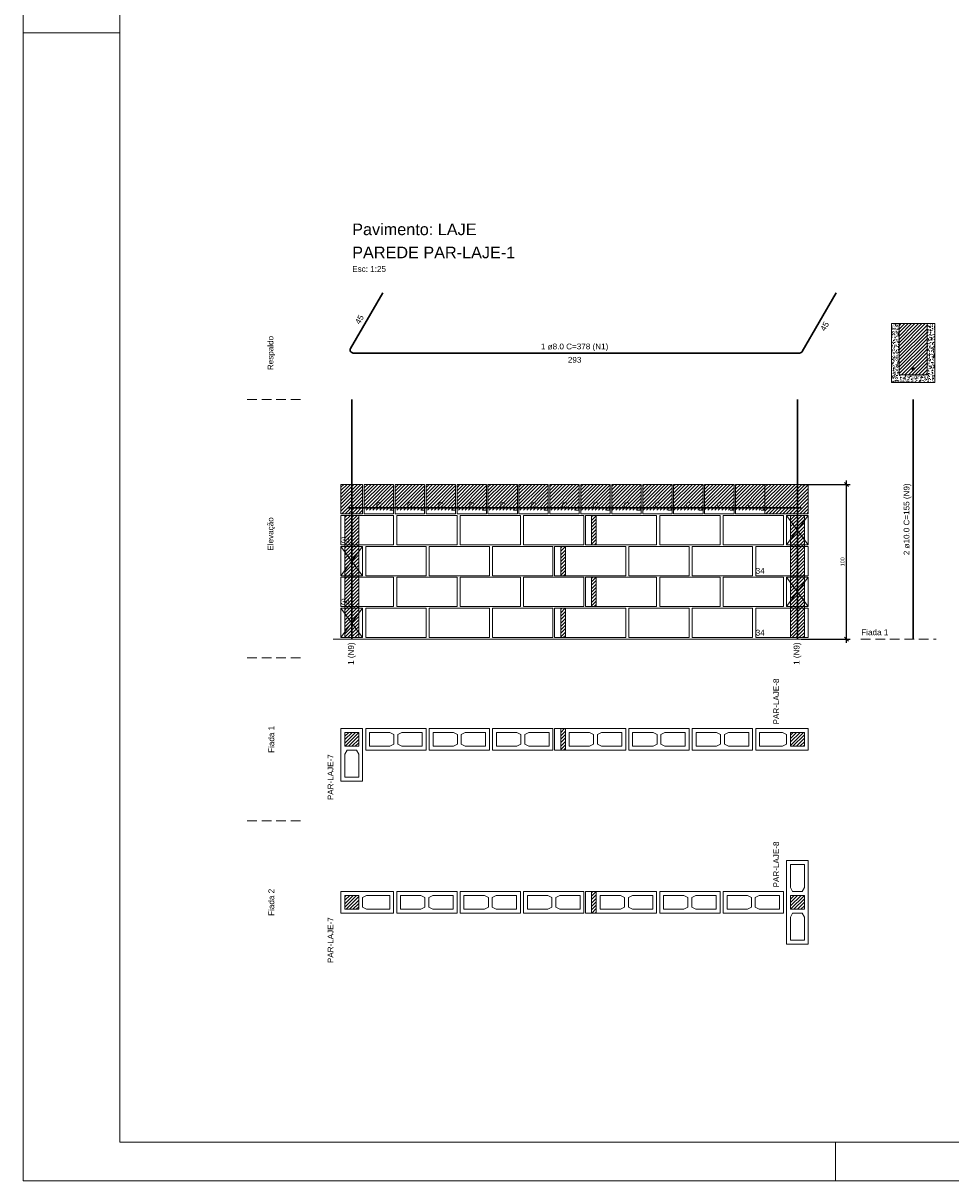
# Model space of a CAD drawing. Header units: millimetres. Extents: x 337 to 624, y -381 to -65.
# Tile 122 of 138: x 442 to 466, y -124 to -95. Entities that reach past the tile are written whole.
import ezdxf

# ---------------------------------------------------------------- set-up
doc = ezdxf.new("R2010")
doc.units = ezdxf.units.MM
doc.header["$MEASUREMENT"] = 0
doc.linetypes.add('Dashed2', pattern=[0.375, 0.25, -0.125])
doc.linetypes.add('DOT', pattern=[6.35, 0, -6.35])
doc.layers.get('0').update_dxf_attribs({"lineweight": 5})
for name, color, linetype, lineweight in [('Armadura', 7, 'Continuous', 30), ('Armaduras em corte', 14, 'Continuous', 0), ('Cotas', 7, 'Continuous', 5), ('Descrição da armadura', 7, 'Continuous', 5), ('PA-Ajustes', 8, 'Continuous', 5), ('PA-Graute', 8, 'Continuous', 0), ('PA-Piso', 7, 'Continuous', 20), ('PE-Contrafiamento L', 1, 'Continuous', 13), ('PE-Contrafiamento T', 1, 'Continuous', 5), ('PE-Inteiro', 7, 'Continuous', 5), ('PE-Meio canaleta', 5, 'Continuous', 5), ('PE-Paredes', 1, 'Continuous', 5), ('PE-Pastilha', 3, 'Continuous', 5), ('PRANCHA 01', 7, 'Continuous', 20), ('Texto da cota', 7, 'Continuous', 0), ('Textos armaduras', 7, 'Continuous', 5)]:
    doc.layers.add(name, color=color, linetype=linetype, lineweight=lineweight)
doc.styles.add('Arial', font='arial.ttf')
doc.dimstyles.new('UM_25.000000', dxfattribs={"dimtxt": 0.18, "dimasz": 0.1, "dimexe": 0.1, "dimexo": 0.2, "dimgap": 0, "dimtad": 1, "dimtih": 1, "dimtoh": 1, "dimdec": 1, "dimlfac": 25, "dimzin": 0, "dimdsep": 46, "dimtxsty": 'Standard', "dimcen": 0.09, "dimdle": 0.1, "dimadec": 1, "dimazin": 2, "dimtfac": 1, "dimtdec": 4, "dimtofl": 0, "dimtmove": 0, "dimatfit": 3, "dimfxl": 1, "dimtolj": 1, "dimarcsym": 0})
pattern_1 = [(45, (506.31863, -278.56047), (-0.044194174, 0.044194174), [])]

# ---------------------------------------------------------------- blocks, each defined once
blk = doc.blocks.new('_Oblique')
at = {"color": 0, "linetype": 'ByBlock', "lineweight": -2}
blk.add_line((-0.5, -0.5), (0.5, 0.5), dxfattribs=at)
blk = doc.blocks.new('*D443')
at = {"layer": 'Cotas', "color": 0, "lineweight": -2, "transparency": 16777216}
for p, q in [((461.769, -106.455), (463.034, -106.455)), ((462.934, -110.555), (462.934, -106.355)), ((461.769, -110.455), (463.034, -110.455))]:
    blk.add_line(p, q, dxfattribs=at)
at = {"layer": 'Defpoints', "color": 0, "transparency": 16777216}
for p in [(461.669, -106.455), (462.934, -106.455), (461.669, -110.455)]:
    blk.add_point(p, dxfattribs=at)
at = {"layer": 'Cotas', "color": 0, "lineweight": -2, "transparency": 16777216, "xscale": 0.1, "yscale": 0.1, "zscale": 0.1}
for p, rotation in [((462.934, -106.455), 90), ((462.934, -110.455), 270)]:
    blk.add_blockref('_Oblique', p, dxfattribs=dict(at, rotation=rotation))
at = {"layer": 'Cotas', "transparency": 16777216, "insert": (462.834, -108.455), "char_height": 0.1, "attachment_point": 5, "rotation": 90, "style": 'Arial'}
blk.add_mtext('\\A1;100', dxfattribs=at)

msp = doc.modelspace()

# ---------------------------------------------------------------- hatches: boundary and pattern name
at = {"layer": 'Armaduras em corte', "linetype": 'Continuous'}
msp.add_hatch(color=14, dxfattribs=at).paths.add_polyline_path([(464.6906, -103.4633), (464.6905, -103.4605), (464.6901, -103.4578), (464.6895, -103.455), (464.6887, -103.4524), (464.6876, -103.4498), (464.6863, -103.4473), (464.6848, -103.445), (464.6831, -103.4427), (464.6813, -103.4407), (464.6792, -103.4388), (464.677, -103.4371), (464.6746, -103.4356), (464.6722, -103.4343), (464.6696, -103.4332), (464.6669, -103.4324), (464.6642, -103.4318), (464.6614, -103.4314), (464.6586, -103.4313), (464.6558, -103.4314), (464.6531, -103.4318), (464.6503, -103.4324), (464.6477, -103.4332), (464.6451, -103.4343), (464.6426, -103.4356), (464.6403, -103.4371), (464.6381, -103.4388), (464.636, -103.4407), (464.6341, -103.4427), (464.6324, -103.445), (464.6309, -103.4473), (464.6296, -103.4498), (464.6286, -103.4524), (464.6277, -103.455), (464.6271, -103.4578), (464.6267, -103.4605), (464.6266, -103.4633), (464.6267, -103.4661), (464.6271, -103.4689), (464.6277, -103.4716), (464.6286, -103.4743), (464.6296, -103.4768), (464.6309, -103.4793), (464.6324, -103.4817), (464.6341, -103.4839), (464.636, -103.4859), (464.6381, -103.4878), (464.6403, -103.4895), (464.6426, -103.491), (464.6451, -103.4923), (464.6477, -103.4934), (464.6503, -103.4942), (464.6531, -103.4948), (464.6558, -103.4952), (464.6586, -103.4953), (464.6614, -103.4952), (464.6642, -103.4948), (464.6669, -103.4942), (464.6696, -103.4934), (464.6722, -103.4923), (464.6746, -103.491), (464.677, -103.4895), (464.6792, -103.4878), (464.6813, -103.4859), (464.6831, -103.4839), (464.6848, -103.4817), (464.6863, -103.4793), (464.6876, -103.4768), (464.6887, -103.4743), (464.6895, -103.4716), (464.6901, -103.4689), (464.6905, -103.4661)])
at = {"layer": 'PA-Ajustes', "linetype": 'Continuous'}
h = msp.add_hatch(dxfattribs=at)
h.set_pattern_fill('ANSI31', color=8, scale=0.5, style=0)
h.set_pattern_definition(pattern_1)
h.paths.add_polyline_path([(449.8686, -106.4553), (450.4286, -106.4553), (450.4286, -107.2153), (449.8686, -107.2153)])
h = msp.add_hatch(dxfattribs=at)
h.set_pattern_fill('ANSI31', color=8, scale=0.5, style=0)
h.set_pattern_definition(pattern_1)
h.paths.add_polyline_path([(460.8286, -106.4553), (460.8286, -107.2153), (461.9486, -107.2153), (461.9486, -106.4553)])
h = msp.add_hatch(dxfattribs=at)
h.set_pattern_fill('ANSI31', color=8, scale=0.5, style=0)
h.set_pattern_definition(pattern_1)
h.paths.add_polyline_path([(456.3486, -107.2553), (456.3486, -108.0153), (456.4686, -108.0153), (456.4686, -107.2553)])
h = msp.add_hatch(dxfattribs=at)
h.set_pattern_fill('ANSI31', color=8, scale=0.5, style=0)
h.set_pattern_definition(pattern_1)
h.paths.add_polyline_path([(455.5486, -108.0553), (455.5486, -108.8153), (455.6686, -108.8153), (455.6686, -108.0553)])
h = msp.add_hatch(dxfattribs=at)
h.set_pattern_fill('ANSI31', color=8, scale=0.5, style=0)
h.set_pattern_definition(pattern_1)
h.paths.add_polyline_path([(456.3486, -108.8553), (456.3486, -109.6153), (456.4686, -109.6153), (456.4686, -108.8553)])
h = msp.add_hatch(dxfattribs=at)
h.set_pattern_fill('ANSI31', color=8, scale=0.5, style=0)
h.set_pattern_definition(pattern_1)
h.paths.add_polyline_path([(455.5486, -109.6553), (455.5486, -110.4153), (455.6686, -110.4153), (455.6686, -109.6553)])
h = msp.add_hatch(dxfattribs=at)
h.set_pattern_fill('ANSI31', color=8, scale=0.5, style=0)
h.set_pattern_definition(pattern_1)
h.paths.add_polyline_path([(455.5486, -112.7683), (455.5486, -113.3283), (455.6686, -113.3283), (455.6686, -112.7683)])
h = msp.add_hatch(dxfattribs=at)
h.set_pattern_fill('ANSI31', color=8, scale=0.5, style=0)
h.set_pattern_definition(pattern_1)
h.paths.add_polyline_path([(456.3486, -116.9843), (456.3486, -117.5443), (456.4686, -117.5443), (456.4686, -116.9843)])
at = {"layer": 'PA-Graute', "linetype": 'Continuous'}
h = msp.add_hatch(dxfattribs=at)
h.set_pattern_fill('ANSI31', color=8, scale=0.5, style=0)
h.set_pattern_definition(pattern_1)
h.paths.add_polyline_path([(464.2986, -103.6153), (465.0186, -103.6153), (465.0186, -102.2953), (464.2986, -102.2953)])
h = msp.add_hatch(dxfattribs=at)
h.set_pattern_fill('ANSI31', color=8, scale=0.5, style=0)
h.set_pattern_definition(pattern_1)
h.paths.add_polyline_path([(450.4686, -106.4553), (451.2286, -106.4553), (451.2286, -107.1153), (450.4686, -107.1153)])
h = msp.add_hatch(dxfattribs=at)
h.set_pattern_fill('ANSI31', color=8, scale=0.5, style=0)
h.set_pattern_definition(pattern_1)
h.paths.add_polyline_path([(451.2686, -106.4553), (452.0286, -106.4553), (452.0286, -107.1153), (451.2686, -107.1153)])
h = msp.add_hatch(dxfattribs=at)
h.set_pattern_fill('ANSI31', color=8, scale=0.5, style=0)
h.set_pattern_definition(pattern_1)
h.paths.add_polyline_path([(452.0686, -106.4553), (452.8286, -106.4553), (452.8286, -107.1153), (452.0686, -107.1153)])
h = msp.add_hatch(dxfattribs=at)
h.set_pattern_fill('ANSI31', color=8, scale=0.5, style=0)
h.set_pattern_definition(pattern_1)
h.paths.add_polyline_path([(452.8686, -106.4553), (453.6286, -106.4553), (453.6286, -107.1153), (452.8686, -107.1153)])
h = msp.add_hatch(dxfattribs=at)
h.set_pattern_fill('ANSI31', color=8, scale=0.5, style=0)
h.set_pattern_definition(pattern_1)
h.paths.add_polyline_path([(453.6686, -106.4553), (454.4286, -106.4553), (454.4286, -107.1153), (453.6686, -107.1153)])
h = msp.add_hatch(dxfattribs=at)
h.set_pattern_fill('ANSI31', color=8, scale=0.5, style=0)
h.set_pattern_definition(pattern_1)
h.paths.add_polyline_path([(454.4686, -106.4553), (455.2286, -106.4553), (455.2286, -107.1153), (454.4686, -107.1153)])
h = msp.add_hatch(dxfattribs=at)
h.set_pattern_fill('ANSI31', color=8, scale=0.5, style=0)
h.set_pattern_definition(pattern_1)
h.paths.add_polyline_path([(455.2686, -106.4553), (456.0286, -106.4553), (456.0286, -107.1153), (455.2686, -107.1153)])
h = msp.add_hatch(dxfattribs=at)
h.set_pattern_fill('ANSI31', color=8, scale=0.5, style=0)
h.set_pattern_definition(pattern_1)
h.paths.add_polyline_path([(456.0686, -106.4553), (456.8286, -106.4553), (456.8286, -107.1153), (456.0686, -107.1153)])
h = msp.add_hatch(dxfattribs=at)
h.set_pattern_fill('ANSI31', color=8, scale=0.5, style=0)
h.set_pattern_definition(pattern_1)
h.paths.add_polyline_path([(456.8686, -106.4553), (457.6286, -106.4553), (457.6286, -107.1153), (456.8686, -107.1153)])
h = msp.add_hatch(dxfattribs=at)
h.set_pattern_fill('ANSI31', color=8, scale=0.5, style=0)
h.set_pattern_definition(pattern_1)
h.paths.add_polyline_path([(457.6686, -106.4553), (458.4286, -106.4553), (458.4286, -107.1153), (457.6686, -107.1153)])
h = msp.add_hatch(dxfattribs=at)
h.set_pattern_fill('ANSI31', color=8, scale=0.5, style=0)
h.set_pattern_definition(pattern_1)
h.paths.add_polyline_path([(458.4686, -106.4553), (459.2286, -106.4553), (459.2286, -107.1153), (458.4686, -107.1153)])
h = msp.add_hatch(dxfattribs=at)
h.set_pattern_fill('ANSI31', color=8, scale=0.5, style=0)
h.set_pattern_definition(pattern_1)
h.paths.add_polyline_path([(459.2686, -106.4553), (460.0286, -106.4553), (460.0286, -107.1153), (459.2686, -107.1153)])
h = msp.add_hatch(dxfattribs=at)
h.set_pattern_fill('ANSI31', color=8, scale=0.5, style=0)
h.set_pattern_definition(pattern_1)
h.paths.add_polyline_path([(460.0686, -106.4553), (460.8286, -106.4553), (460.8286, -107.1153), (460.0686, -107.1153)])
h = msp.add_hatch(dxfattribs=at)
h.set_pattern_fill('ANSI31', color=8, scale=0.5, style=0)
h.set_pattern_definition(pattern_1)
h.paths.add_polyline_path([(449.9686, -107.2553), (450.3286, -107.2553), (450.3286, -110.4153), (449.9686, -110.4153)])
h = msp.add_hatch(dxfattribs=at)
h.set_pattern_fill('ANSI31', color=8, scale=0.5, style=0)
h.set_pattern_definition(pattern_1)
h.paths.add_polyline_path([(461.4886, -107.2553), (461.8486, -107.2553), (461.8486, -110.4153), (461.4886, -110.4153)])
h = msp.add_hatch(dxfattribs=at)
h.set_pattern_fill('ANSI31', color=8, scale=0.5, style=0)
h.set_pattern_definition(pattern_1)
h.paths.add_polyline_path([(450.3286, -112.8683), (450.3286, -113.2283), (449.9686, -113.2283), (449.9686, -112.8683)])
h = msp.add_hatch(dxfattribs=at)
h.set_pattern_fill('ANSI31', color=8, scale=0.5, style=0)
h.set_pattern_definition(pattern_1)
h.paths.add_polyline_path([(461.8486, -113.2283), (461.4886, -113.2283), (461.4886, -112.8683), (461.8486, -112.8683)])
h = msp.add_hatch(dxfattribs=at)
h.set_pattern_fill('ANSI31', color=8, scale=0.5, style=0)
h.set_pattern_definition(pattern_1)
h.paths.add_polyline_path([(449.9686, -117.0843), (450.3286, -117.0843), (450.3286, -117.4443), (449.9686, -117.4443)])
h = msp.add_hatch(dxfattribs=at)
h.set_pattern_fill('ANSI31', color=8, scale=0.5, style=0)
h.set_pattern_definition(pattern_1)
h.paths.add_polyline_path([(461.4886, -117.4443), (461.4886, -117.0843), (461.8486, -117.0843), (461.8486, -117.4443)])
at = {"layer": 'PE-Meio canaleta', "linetype": 'Continuous'}
h = msp.add_hatch(dxfattribs=at)
h.set_pattern_fill('AR-CONC', color=5, scale=0.02, style=0)
h.set_pattern_definition([(50, (506.31863, -278.56047), (0.14345204, -0.01255043), [0.015, -0.165]), (355, (506.31863, -278.56047), (-0.02775027, 0.15043843), [0.012, -0.132]), (100.4514, (506.33058, -278.56151), (0.11570188, 0.13788791), [0.01274804, -0.14022842]), (46.1842, (506.31863, -278.52047), (0.21344821, -0.0331038), [0.0225, -0.2475]), (96.6356, (506.33642, -278.52323), (0.18693254, 0.19482357), [0.01912206, -0.2103426]), (351.1842, (506.31863, -278.52047), (0.1869324, 0.19482372), [0.018, -0.198]), (21, (506.33863, -278.53047), (0.11938141, -0.08052378), [0.015, -0.165]), (326, (506.33863, -278.53047), (0.04866307, 0.14503001), [0.012, -0.132]), (71.4514, (506.34858, -278.53718), (0.16804453, 0.0645061), [0.01274804, -0.14022842]), (37.5, (506.31863, -278.56047), (0.002431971, 0.066578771), [0, -0.1304, 0, -0.134, 0, -0.1325]), (7.5, (506.31863, -278.56047), (0.052613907, 0.078882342), [0, -0.0764, 0, -0.1274, 0, -0.0505]), (327.5, (506.27403, -278.56047), (0.106764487, -0.004510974), [0, -0.05, 0, -0.156, 0, -0.207]), (317.5, (506.25403, -278.56047), (0.116637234, 0.020020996), [0, -0.065, 0, -0.1036, 0, -0.147])])
h.paths.add_polyline_path([(464.0986, -103.8153), (465.2186, -103.8153), (465.2186, -102.2953), (465.0186, -102.2953), (465.0186, -103.6153), (464.2986, -103.6153), (464.2986, -102.2953), (464.0986, -102.2953)])

# ---------------------------------------------------------------- linework, layer by layer
at = {"layer": 'Armadura'}
for p, q in [((450.9486, -101.4965), (450.1179, -102.9353)), ((461.7917, -103.0153), (462.6686, -101.4965)), ((450.1872, -103.0553), (461.7224, -103.0553)), ((464.6586, -110.4553), (464.6586, -104.2553)), ((450.0486, -107.0553), (461.7686, -107.0553))]:
    msp.add_line(p, q, dxfattribs=at)
for points in [[(450.1486, -110.4553), (450.1486, -104.2553)], [(461.6686, -110.4553), (461.6686, -104.2553)]]:
    msp.add_lwpolyline(points, dxfattribs=at)
for centre, start, end in [((450.1872, -102.9753), 150, 270), ((461.7224, -102.9753), 270, 330)]:
    msp.add_arc(centre, 0.08, start, end, dxfattribs=at)
at = {"layer": 'Armaduras em corte'}
msp.add_circle((464.6586, -103.4633), 0.032, dxfattribs=at)
at = {"layer": 'PA-Ajustes', "linetype": 'Continuous'}
for points in [[(449.8686, -106.4553), (450.4286, -106.4553), (450.4286, -107.2153), (449.8686, -107.2153)], [(460.8286, -106.4553), (460.8286, -107.2153), (461.9486, -107.2153), (461.9486, -106.4553)], [(456.3486, -107.2553), (456.3486, -108.0153), (456.4686, -108.0153), (456.4686, -107.2553)], [(455.5486, -108.0553), (455.5486, -108.8153), (455.6686, -108.8153), (455.6686, -108.0553)], [(456.3486, -108.8553), (456.3486, -109.6153), (456.4686, -109.6153), (456.4686, -108.8553)], [(455.5486, -109.6553), (455.5486, -110.4153), (455.6686, -110.4153), (455.6686, -109.6553)], [(455.5486, -112.7683), (455.5486, -113.3283), (455.6686, -113.3283), (455.6686, -112.7683)], [(456.3486, -116.9843), (456.3486, -117.5443), (456.4686, -117.5443), (456.4686, -116.9843)]]:
    msp.add_lwpolyline(points, close=True, dxfattribs=at)
at = {"layer": 'PA-Graute', "color": 8, "linetype": 'Continuous'}
for points in [[(449.9686, -107.2553), (450.3286, -107.2553), (450.3286, -110.4153), (449.9686, -110.4153)], [(461.4886, -107.2553), (461.8486, -107.2553), (461.8486, -110.4153), (461.4886, -110.4153)]]:
    msp.add_lwpolyline(points, close=True, dxfattribs=at)
at = {"layer": 'PA-Piso', "linetype": 'Dashed2'}
for p, q in [((448.8186, -104.2553), (447.3186, -104.2553)), ((463.3086, -110.4553), (465.2586, -110.4553)), ((448.8186, -110.9403), (447.3186, -110.9403)), ((448.8186, -115.1563), (447.3186, -115.1563))]:
    msp.add_line(p, q, dxfattribs=at)
at = {"layer": 'PA-Piso'}
msp.add_line((449.6686, -110.4553), (462.7086, -110.4553), dxfattribs=at)
at = {"layer": 'PE-Contrafiamento L', "linetype": 'Continuous'}
for p, q in [((449.8686, -107.2553), (451.2286, -107.2553)), ((449.8686, -108.0153), (449.8686, -107.2553)), ((451.2286, -107.2553), (451.2286, -108.0153)), ((451.2286, -108.0153), (449.8686, -108.0153)), ((449.8686, -108.8153), (449.8686, -108.0553)), ((449.8686, -108.0553), (450.4286, -108.0553)), ((450.4286, -108.0553), (449.8686, -108.8153)), ((450.4286, -108.8153), (449.8686, -108.0553)), ((449.8686, -108.0553), (450.4286, -108.0553)), ((450.4286, -108.0553), (450.4286, -108.8153)), ((460.5886, -108.8153), (460.5886, -108.0553)), ((460.5886, -108.0553), (461.9486, -108.0553)), ((461.9486, -108.0553), (461.9486, -108.8153)), ((450.4286, -108.8153), (449.8686, -108.8153)), ((449.8686, -108.8153), (450.4286, -108.8153)), ((449.8686, -108.8553), (451.2286, -108.8553)), ((449.8686, -109.6153), (449.8686, -108.8553)), ((451.2286, -108.8553), (451.2286, -109.6153)), ((461.9486, -108.8153), (460.5886, -108.8153)), ((451.2286, -109.6153), (449.8686, -109.6153)), ((449.8686, -110.4153), (449.8686, -109.6553)), ((449.8686, -109.6553), (450.4286, -109.6553)), ((450.4286, -109.6553), (449.8686, -110.4153)), ((450.4286, -110.4153), (449.8686, -109.6553)), ((449.8686, -109.6553), (450.4286, -109.6553)), ((450.4286, -109.6553), (450.4286, -110.4153)), ((460.5886, -110.4153), (460.5886, -109.6553)), ((460.5886, -109.6553), (461.9486, -109.6553)), ((461.9486, -109.6553), (461.9486, -110.4153)), ((450.4286, -110.4153), (449.8686, -110.4153)), ((449.8686, -110.4153), (450.4286, -110.4153)), ((461.9486, -110.4153), (460.5886, -110.4153)), ((449.8686, -114.1283), (449.8686, -112.7683)), ((449.8686, -112.7683), (450.4286, -112.7683)), ((450.4286, -112.7683), (450.4286, -114.1283)), ((460.5886, -113.3283), (460.5886, -112.7683)), ((460.5886, -112.7683), (461.9486, -112.7683)), ((461.9486, -112.7683), (461.9486, -113.3283)), ((461.9486, -113.3283), (460.5886, -113.3283)), ((450.4286, -114.1283), (449.8686, -114.1283)), ((449.8686, -116.9843), (451.2286, -116.9843)), ((449.8686, -117.5443), (449.8686, -116.9843)), ((451.2286, -116.9843), (451.2286, -117.5443)), ((451.2286, -117.5443), (449.8686, -117.5443))]:
    msp.add_line(p, q, dxfattribs=at)
at = {"layer": 'PE-Contrafiamento L', "linetype": 'Continuous', "lineweight": 5}
for p, q in [((449.9686, -113.2283), (449.9686, -112.8683)), ((449.9686, -112.8683), (450.3286, -112.8683)), ((450.3286, -112.8683), (450.3286, -113.2283)), ((460.6886, -113.2283), (460.6886, -112.8683)), ((460.6886, -112.8683), (461.2846, -112.8683)), ((461.2846, -112.8683), (461.3886, -112.9243)), ((461.4886, -113.2283), (461.4886, -112.8683)), ((461.4886, -112.8683), (461.8486, -112.8683)), ((461.8486, -112.8683), (461.8486, -113.2283)), ((461.3886, -113.1723), (461.2846, -113.2283)), ((461.3886, -112.9243), (461.3886, -113.1723)), ((450.3286, -113.2283), (449.9686, -113.2283)), ((449.9686, -113.4323), (450.0246, -113.3283)), ((449.9686, -114.0283), (449.9686, -113.4323)), ((450.0246, -113.3283), (450.2726, -113.3283)), ((450.2726, -113.3283), (450.3286, -113.4323)), ((450.3286, -113.4323), (450.3286, -114.0283)), ((461.2846, -113.2283), (460.6886, -113.2283)), ((461.8486, -113.2283), (461.4886, -113.2283)), ((450.3286, -114.0283), (449.9686, -114.0283)), ((449.9686, -117.0843), (450.3286, -117.0843)), ((449.9686, -117.4443), (449.9686, -117.0843)), ((450.3286, -117.0843), (450.3286, -117.4443)), ((450.4286, -117.1403), (450.5326, -117.0843)), ((450.5326, -117.0843), (451.1286, -117.0843)), ((451.1286, -117.0843), (451.1286, -117.4443)), ((450.4286, -117.3883), (450.4286, -117.1403)), ((450.5326, -117.4443), (450.4286, -117.3883)), ((450.3286, -117.4443), (449.9686, -117.4443)), ((451.1286, -117.4443), (450.5326, -117.4443))]:
    msp.add_line(p, q, dxfattribs=at)
at = {"layer": 'PE-Contrafiamento T', "linetype": 'Continuous'}
for p, q in [((461.3886, -107.2553), (461.9486, -107.2553)), ((461.3886, -108.0153), (461.9486, -107.2553)), ((461.9486, -107.2553), (461.3886, -107.2553)), ((461.3886, -107.2553), (461.9486, -108.0153)), ((461.3886, -108.0153), (461.3886, -107.2553)), ((461.9486, -107.2553), (461.9486, -108.0153)), ((461.9486, -108.0153), (461.3886, -108.0153)), ((461.9486, -108.0153), (461.3886, -108.0153)), ((461.3886, -108.8553), (461.9486, -108.8553)), ((461.3886, -109.6153), (461.9486, -108.8553)), ((461.9486, -108.8553), (461.3886, -108.8553)), ((461.3886, -108.8553), (461.9486, -109.6153)), ((461.3886, -109.6153), (461.3886, -108.8553)), ((461.9486, -108.8553), (461.9486, -109.6153)), ((461.9486, -109.6153), (461.3886, -109.6153)), ((461.9486, -109.6153), (461.3886, -109.6153)), ((461.3886, -118.3443), (461.3886, -116.1843)), ((461.3886, -116.1843), (461.9486, -116.1843)), ((461.9486, -116.1843), (461.9486, -118.3443)), ((461.9486, -118.3443), (461.3886, -118.3443))]:
    msp.add_line(p, q, dxfattribs=at)
at = {"layer": 'PE-Contrafiamento T', "linetype": 'Continuous', "lineweight": 5}
for p, q in [((461.4886, -116.8803), (461.4886, -116.2843)), ((461.4886, -116.2843), (461.8486, -116.2843)), ((461.8486, -116.2843), (461.8486, -116.8803)), ((461.5446, -116.9843), (461.4886, -116.8803)), ((461.4886, -117.4443), (461.4886, -117.0843)), ((461.4886, -117.0843), (461.8486, -117.0843)), ((461.7926, -116.9843), (461.5446, -116.9843)), ((461.8486, -116.8803), (461.7926, -116.9843)), ((461.8486, -117.0843), (461.8486, -117.4443)), ((461.8486, -117.4443), (461.4886, -117.4443)), ((461.4886, -117.6483), (461.5446, -117.5443)), ((461.4886, -118.2443), (461.4886, -117.6483)), ((461.5446, -117.5443), (461.7926, -117.5443)), ((461.7926, -117.5443), (461.8486, -117.6483)), ((461.8486, -117.6483), (461.8486, -118.2443)), ((461.8486, -118.2443), (461.4886, -118.2443))]:
    msp.add_line(p, q, dxfattribs=at)
at = {"layer": 'PE-Inteiro', "linetype": 'Continuous'}
for p, q in [((451.3086, -107.2553), (452.8686, -107.2553)), ((451.3086, -108.0153), (451.3086, -107.2553)), ((452.8686, -107.2553), (452.8686, -108.0153)), ((452.9486, -107.2553), (454.5086, -107.2553)), ((452.9486, -108.0153), (452.9486, -107.2553)), ((454.5086, -107.2553), (454.5086, -108.0153)), ((454.5886, -107.2553), (456.1486, -107.2553)), ((454.5886, -108.0153), (454.5886, -107.2553)), ((456.1486, -107.2553), (456.1486, -108.0153)), ((456.4686, -107.2553), (458.0286, -107.2553)), ((456.4686, -108.0153), (456.4686, -107.2553)), ((458.0286, -107.2553), (458.0286, -108.0153)), ((458.1086, -107.2553), (459.6686, -107.2553)), ((458.1086, -108.0153), (458.1086, -107.2553)), ((459.6686, -107.2553), (459.6686, -108.0153)), ((459.7486, -107.2553), (461.3086, -107.2553)), ((459.7486, -108.0153), (459.7486, -107.2553)), ((461.3086, -107.2553), (461.3086, -108.0153)), ((450.5086, -108.0553), (452.0686, -108.0553)), ((450.5086, -108.8153), (450.5086, -108.0553)), ((452.8686, -108.0153), (451.3086, -108.0153)), ((452.0686, -108.0553), (452.0686, -108.8153)), ((452.1486, -108.0553), (453.7086, -108.0553)), ((452.1486, -108.8153), (452.1486, -108.0553)), ((454.5086, -108.0153), (452.9486, -108.0153)), ((453.7086, -108.0553), (453.7086, -108.8153)), ((453.7886, -108.0553), (455.3486, -108.0553)), ((453.7886, -108.8153), (453.7886, -108.0553)), ((456.1486, -108.0153), (454.5886, -108.0153)), ((455.3486, -108.0553), (455.3486, -108.8153)), ((455.6686, -108.0553), (457.2286, -108.0553)), ((455.6686, -108.8153), (455.6686, -108.0553)), ((458.0286, -108.0153), (456.4686, -108.0153)), ((457.2286, -108.0553), (457.2286, -108.8153)), ((457.3086, -108.0553), (458.8686, -108.0553)), ((457.3086, -108.8153), (457.3086, -108.0553)), ((459.6686, -108.0153), (458.1086, -108.0153)), ((458.8686, -108.0553), (458.8686, -108.8153)), ((458.9486, -108.0553), (460.5086, -108.0553)), ((458.9486, -108.8153), (458.9486, -108.0553)), ((461.3086, -108.0153), (459.7486, -108.0153)), ((460.5086, -108.0553), (460.5086, -108.8153)), ((452.0686, -108.8153), (450.5086, -108.8153)), ((451.3086, -108.8553), (452.8686, -108.8553)), ((451.3086, -109.6153), (451.3086, -108.8553)), ((453.7086, -108.8153), (452.1486, -108.8153)), ((452.8686, -108.8553), (452.8686, -109.6153)), ((452.9486, -108.8553), (454.5086, -108.8553)), ((452.9486, -109.6153), (452.9486, -108.8553)), ((455.3486, -108.8153), (453.7886, -108.8153)), ((454.5086, -108.8553), (454.5086, -109.6153)), ((454.5886, -108.8553), (456.1486, -108.8553)), ((454.5886, -109.6153), (454.5886, -108.8553)), ((457.2286, -108.8153), (455.6686, -108.8153)), ((456.1486, -108.8553), (456.1486, -109.6153)), ((456.4686, -108.8553), (458.0286, -108.8553)), ((456.4686, -109.6153), (456.4686, -108.8553)), ((458.8686, -108.8153), (457.3086, -108.8153)), ((458.0286, -108.8553), (458.0286, -109.6153)), ((458.1086, -108.8553), (459.6686, -108.8553)), ((458.1086, -109.6153), (458.1086, -108.8553)), ((460.5086, -108.8153), (458.9486, -108.8153)), ((459.6686, -108.8553), (459.6686, -109.6153)), ((459.7486, -108.8553), (461.3086, -108.8553)), ((459.7486, -109.6153), (459.7486, -108.8553)), ((461.3086, -108.8553), (461.3086, -109.6153)), ((450.5086, -109.6553), (452.0686, -109.6553)), ((450.5086, -110.4153), (450.5086, -109.6553)), ((452.8686, -109.6153), (451.3086, -109.6153)), ((452.0686, -109.6553), (452.0686, -110.4153)), ((452.1486, -109.6553), (453.7086, -109.6553)), ((452.1486, -110.4153), (452.1486, -109.6553)), ((454.5086, -109.6153), (452.9486, -109.6153)), ((453.7086, -109.6553), (453.7086, -110.4153)), ((453.7886, -109.6553), (455.3486, -109.6553)), ((453.7886, -110.4153), (453.7886, -109.6553)), ((456.1486, -109.6153), (454.5886, -109.6153)), ((455.3486, -109.6553), (455.3486, -110.4153)), ((455.6686, -109.6553), (457.2286, -109.6553)), ((455.6686, -110.4153), (455.6686, -109.6553)), ((458.0286, -109.6153), (456.4686, -109.6153)), ((457.2286, -109.6553), (457.2286, -110.4153)), ((457.3086, -109.6553), (458.8686, -109.6553)), ((457.3086, -110.4153), (457.3086, -109.6553)), ((459.6686, -109.6153), (458.1086, -109.6153)), ((458.8686, -109.6553), (458.8686, -110.4153)), ((458.9486, -109.6553), (460.5086, -109.6553)), ((458.9486, -110.4153), (458.9486, -109.6553)), ((461.3086, -109.6153), (459.7486, -109.6153)), ((460.5086, -109.6553), (460.5086, -110.4153)), ((452.0686, -110.4153), (450.5086, -110.4153)), ((453.7086, -110.4153), (452.1486, -110.4153)), ((455.3486, -110.4153), (453.7886, -110.4153)), ((457.2286, -110.4153), (455.6686, -110.4153)), ((458.8686, -110.4153), (457.3086, -110.4153)), ((460.5086, -110.4153), (458.9486, -110.4153)), ((450.5086, -112.7683), (452.0686, -112.7683)), ((450.5086, -113.3283), (450.5086, -112.7683)), ((452.0686, -112.7683), (452.0686, -113.3283)), ((452.1486, -112.7683), (453.7086, -112.7683)), ((452.1486, -113.3283), (452.1486, -112.7683)), ((453.7086, -112.7683), (453.7086, -113.3283)), ((453.7886, -112.7683), (455.3486, -112.7683)), ((453.7886, -113.3283), (453.7886, -112.7683)), ((455.3486, -112.7683), (455.3486, -113.3283)), ((455.6686, -112.7683), (457.2286, -112.7683)), ((455.6686, -113.3283), (455.6686, -112.7683)), ((457.2286, -112.7683), (457.2286, -113.3283)), ((457.3086, -112.7683), (458.8686, -112.7683)), ((457.3086, -113.3283), (457.3086, -112.7683)), ((458.8686, -112.7683), (458.8686, -113.3283)), ((458.9486, -112.7683), (460.5086, -112.7683)), ((458.9486, -113.3283), (458.9486, -112.7683)), ((460.5086, -112.7683), (460.5086, -113.3283)), ((452.0686, -113.3283), (450.5086, -113.3283)), ((453.7086, -113.3283), (452.1486, -113.3283)), ((455.3486, -113.3283), (453.7886, -113.3283)), ((457.2286, -113.3283), (455.6686, -113.3283)), ((458.8686, -113.3283), (457.3086, -113.3283)), ((460.5086, -113.3283), (458.9486, -113.3283)), ((451.3086, -116.9843), (452.8686, -116.9843)), ((451.3086, -117.5443), (451.3086, -116.9843)), ((452.8686, -116.9843), (452.8686, -117.5443)), ((452.9486, -116.9843), (454.5086, -116.9843)), ((452.9486, -117.5443), (452.9486, -116.9843)), ((454.5086, -116.9843), (454.5086, -117.5443)), ((454.5886, -116.9843), (456.1486, -116.9843)), ((454.5886, -117.5443), (454.5886, -116.9843)), ((456.1486, -116.9843), (456.1486, -117.5443)), ((456.4686, -116.9843), (458.0286, -116.9843)), ((456.4686, -117.5443), (456.4686, -116.9843)), ((458.0286, -116.9843), (458.0286, -117.5443)), ((458.1086, -116.9843), (459.6686, -116.9843)), ((458.1086, -117.5443), (458.1086, -116.9843)), ((459.6686, -116.9843), (459.6686, -117.5443)), ((459.7486, -116.9843), (461.3086, -116.9843)), ((459.7486, -117.5443), (459.7486, -116.9843)), ((461.3086, -116.9843), (461.3086, -117.5443)), ((452.8686, -117.5443), (451.3086, -117.5443)), ((454.5086, -117.5443), (452.9486, -117.5443)), ((456.1486, -117.5443), (454.5886, -117.5443)), ((458.0286, -117.5443), (456.4686, -117.5443)), ((459.6686, -117.5443), (458.1086, -117.5443)), ((461.3086, -117.5443), (459.7486, -117.5443))]:
    msp.add_line(p, q, dxfattribs=at)
at = {"layer": 'PE-Inteiro', "linetype": 'Continuous', "lineweight": 5}
for p, q in [((450.6086, -112.8683), (451.1346, -112.8683)), ((450.6086, -113.2283), (450.6086, -112.8683)), ((451.1346, -112.8683), (451.2386, -112.9243)), ((451.3386, -112.9243), (451.4426, -112.8683)), ((451.4426, -112.8683), (451.9686, -112.8683)), ((451.9686, -112.8683), (451.9686, -113.2283)), ((452.2486, -112.8683), (452.7746, -112.8683)), ((452.2486, -113.2283), (452.2486, -112.8683)), ((452.7746, -112.8683), (452.8786, -112.9243)), ((452.9786, -112.9243), (453.0826, -112.8683)), ((453.0826, -112.8683), (453.6086, -112.8683)), ((453.6086, -112.8683), (453.6086, -113.2283)), ((453.8886, -112.8683), (454.4146, -112.8683)), ((453.8886, -113.2283), (453.8886, -112.8683)), ((454.4146, -112.8683), (454.5186, -112.9243)), ((454.6186, -112.9243), (454.7226, -112.8683)), ((454.7226, -112.8683), (455.2486, -112.8683)), ((455.2486, -112.8683), (455.2486, -113.2283)), ((455.7686, -112.8683), (456.2946, -112.8683)), ((455.7686, -113.2283), (455.7686, -112.8683)), ((456.2946, -112.8683), (456.3986, -112.9243)), ((456.4986, -112.9243), (456.6026, -112.8683)), ((456.6026, -112.8683), (457.1286, -112.8683)), ((457.1286, -112.8683), (457.1286, -113.2283)), ((457.4086, -112.8683), (457.9346, -112.8683)), ((457.4086, -113.2283), (457.4086, -112.8683)), ((457.9346, -112.8683), (458.0386, -112.9243)), ((458.1386, -112.9243), (458.2426, -112.8683)), ((458.2426, -112.8683), (458.7686, -112.8683)), ((458.7686, -112.8683), (458.7686, -113.2283)), ((459.0486, -112.8683), (459.5746, -112.8683)), ((459.0486, -113.2283), (459.0486, -112.8683)), ((459.5746, -112.8683), (459.6786, -112.9243)), ((459.7786, -112.9243), (459.8826, -112.8683)), ((459.8826, -112.8683), (460.4086, -112.8683)), ((460.4086, -112.8683), (460.4086, -113.2283)), ((451.2386, -113.1723), (451.1346, -113.2283)), ((451.2386, -112.9243), (451.2386, -113.1723)), ((451.3386, -113.1723), (451.3386, -112.9243)), ((451.4426, -113.2283), (451.3386, -113.1723)), ((452.8786, -113.1723), (452.7746, -113.2283)), ((452.8786, -112.9243), (452.8786, -113.1723)), ((452.9786, -113.1723), (452.9786, -112.9243)), ((453.0826, -113.2283), (452.9786, -113.1723)), ((454.5186, -113.1723), (454.4146, -113.2283)), ((454.5186, -112.9243), (454.5186, -113.1723)), ((454.6186, -113.1723), (454.6186, -112.9243)), ((454.7226, -113.2283), (454.6186, -113.1723)), ((456.3986, -113.1723), (456.2946, -113.2283)), ((456.3986, -112.9243), (456.3986, -113.1723)), ((456.4986, -113.1723), (456.4986, -112.9243)), ((456.6026, -113.2283), (456.4986, -113.1723)), ((458.0386, -113.1723), (457.9346, -113.2283)), ((458.0386, -112.9243), (458.0386, -113.1723)), ((458.1386, -113.1723), (458.1386, -112.9243)), ((458.2426, -113.2283), (458.1386, -113.1723)), ((459.6786, -113.1723), (459.5746, -113.2283)), ((459.6786, -112.9243), (459.6786, -113.1723)), ((459.7786, -113.1723), (459.7786, -112.9243)), ((459.8826, -113.2283), (459.7786, -113.1723)), ((451.1346, -113.2283), (450.6086, -113.2283)), ((451.9686, -113.2283), (451.4426, -113.2283)), ((452.7746, -113.2283), (452.2486, -113.2283)), ((453.6086, -113.2283), (453.0826, -113.2283)), ((454.4146, -113.2283), (453.8886, -113.2283)), ((455.2486, -113.2283), (454.7226, -113.2283)), ((456.2946, -113.2283), (455.7686, -113.2283)), ((457.1286, -113.2283), (456.6026, -113.2283)), ((457.9346, -113.2283), (457.4086, -113.2283)), ((458.7686, -113.2283), (458.2426, -113.2283)), ((459.5746, -113.2283), (459.0486, -113.2283)), ((460.4086, -113.2283), (459.8826, -113.2283)), ((451.4086, -117.0843), (451.9346, -117.0843)), ((451.4086, -117.4443), (451.4086, -117.0843)), ((451.9346, -117.0843), (452.0386, -117.1403)), ((452.1386, -117.1403), (452.2426, -117.0843)), ((452.2426, -117.0843), (452.7686, -117.0843)), ((452.7686, -117.0843), (452.7686, -117.4443)), ((453.0486, -117.0843), (453.5746, -117.0843)), ((453.0486, -117.4443), (453.0486, -117.0843)), ((453.5746, -117.0843), (453.6786, -117.1403)), ((453.7786, -117.1403), (453.8826, -117.0843)), ((453.8826, -117.0843), (454.4086, -117.0843)), ((454.4086, -117.0843), (454.4086, -117.4443)), ((454.6886, -117.0843), (455.2146, -117.0843)), ((454.6886, -117.4443), (454.6886, -117.0843)), ((455.2146, -117.0843), (455.3186, -117.1403)), ((455.4186, -117.1403), (455.5226, -117.0843)), ((455.5226, -117.0843), (456.0486, -117.0843)), ((456.0486, -117.0843), (456.0486, -117.4443)), ((456.5686, -117.0843), (457.0946, -117.0843)), ((456.5686, -117.4443), (456.5686, -117.0843)), ((457.0946, -117.0843), (457.1986, -117.1403)), ((457.2986, -117.1403), (457.4026, -117.0843)), ((457.4026, -117.0843), (457.9286, -117.0843)), ((457.9286, -117.0843), (457.9286, -117.4443)), ((458.2086, -117.0843), (458.7346, -117.0843)), ((458.2086, -117.4443), (458.2086, -117.0843)), ((458.7346, -117.0843), (458.8386, -117.1403)), ((458.9386, -117.1403), (459.0426, -117.0843)), ((459.0426, -117.0843), (459.5686, -117.0843)), ((459.5686, -117.0843), (459.5686, -117.4443)), ((459.8486, -117.0843), (460.3746, -117.0843)), ((459.8486, -117.4443), (459.8486, -117.0843)), ((460.3746, -117.0843), (460.4786, -117.1403)), ((460.5786, -117.1403), (460.6826, -117.0843)), ((460.6826, -117.0843), (461.2086, -117.0843)), ((461.2086, -117.0843), (461.2086, -117.4443)), ((452.0386, -117.3883), (451.9346, -117.4443)), ((452.0386, -117.1403), (452.0386, -117.3883)), ((452.1386, -117.3883), (452.1386, -117.1403)), ((452.2426, -117.4443), (452.1386, -117.3883)), ((453.6786, -117.3883), (453.5746, -117.4443)), ((453.6786, -117.1403), (453.6786, -117.3883)), ((453.7786, -117.3883), (453.7786, -117.1403)), ((453.8826, -117.4443), (453.7786, -117.3883)), ((455.3186, -117.3883), (455.2146, -117.4443)), ((455.3186, -117.1403), (455.3186, -117.3883)), ((455.4186, -117.3883), (455.4186, -117.1403)), ((455.5226, -117.4443), (455.4186, -117.3883)), ((457.1986, -117.3883), (457.0946, -117.4443)), ((457.1986, -117.1403), (457.1986, -117.3883)), ((457.2986, -117.3883), (457.2986, -117.1403)), ((457.4026, -117.4443), (457.2986, -117.3883)), ((458.8386, -117.3883), (458.7346, -117.4443)), ((458.8386, -117.1403), (458.8386, -117.3883)), ((458.9386, -117.3883), (458.9386, -117.1403)), ((459.0426, -117.4443), (458.9386, -117.3883)), ((460.4786, -117.3883), (460.3746, -117.4443)), ((460.4786, -117.1403), (460.4786, -117.3883)), ((460.5786, -117.3883), (460.5786, -117.1403)), ((460.6826, -117.4443), (460.5786, -117.3883)), ((451.9346, -117.4443), (451.4086, -117.4443)), ((452.7686, -117.4443), (452.2426, -117.4443)), ((453.5746, -117.4443), (453.0486, -117.4443)), ((454.4086, -117.4443), (453.8826, -117.4443)), ((455.2146, -117.4443), (454.6886, -117.4443)), ((456.0486, -117.4443), (455.5226, -117.4443)), ((457.0946, -117.4443), (456.5686, -117.4443)), ((457.9286, -117.4443), (457.4026, -117.4443)), ((458.7346, -117.4443), (458.2086, -117.4443)), ((459.5686, -117.4443), (459.0426, -117.4443)), ((460.3746, -117.4443), (459.8486, -117.4443)), ((461.2086, -117.4443), (460.6826, -117.4443))]:
    msp.add_line(p, q, dxfattribs=at)
at = {"layer": 'PE-Meio canaleta', "linetype": 'Continuous'}
for p, q in [((464.2986, -102.2953), (464.0986, -102.2953)), ((464.0986, -102.2953), (464.0986, -103.8153)), ((464.2986, -103.6153), (464.2986, -102.2953)), ((465.2186, -102.2953), (465.0186, -102.2953)), ((465.0186, -102.2953), (465.0186, -103.6153)), ((465.2186, -103.8153), (465.2186, -102.2953)), ((464.0986, -103.8153), (465.2186, -103.8153)), ((465.0186, -103.6153), (464.2986, -103.6153)), ((450.4686, -106.4553), (451.2286, -106.4553)), ((450.4686, -107.2153), (450.4686, -106.4553)), ((451.2286, -106.4553), (451.2286, -107.2153)), ((451.2686, -106.4553), (452.0286, -106.4553)), ((451.2686, -107.2153), (451.2686, -106.4553)), ((452.0286, -106.4553), (452.0286, -107.2153)), ((452.0686, -106.4553), (452.8286, -106.4553)), ((452.0686, -107.2153), (452.0686, -106.4553)), ((452.8286, -106.4553), (452.8286, -107.2153)), ((452.8686, -106.4553), (453.6286, -106.4553)), ((452.8686, -107.2153), (452.8686, -106.4553)), ((453.6286, -106.4553), (453.6286, -107.2153)), ((453.6686, -106.4553), (454.4286, -106.4553)), ((453.6686, -107.2153), (453.6686, -106.4553)), ((454.4286, -106.4553), (454.4286, -107.2153)), ((454.4686, -106.4553), (455.2286, -106.4553)), ((454.4686, -107.2153), (454.4686, -106.4553)), ((455.2286, -106.4553), (455.2286, -107.2153)), ((455.2686, -106.4553), (456.0286, -106.4553)), ((455.2686, -107.2153), (455.2686, -106.4553)), ((456.0286, -106.4553), (456.0286, -107.2153)), ((456.0686, -106.4553), (456.8286, -106.4553)), ((456.0686, -107.2153), (456.0686, -106.4553)), ((456.8286, -106.4553), (456.8286, -107.2153)), ((456.8686, -106.4553), (457.6286, -106.4553)), ((456.8686, -107.2153), (456.8686, -106.4553)), ((457.6286, -106.4553), (457.6286, -107.2153)), ((457.6686, -106.4553), (458.4286, -106.4553)), ((457.6686, -107.2153), (457.6686, -106.4553)), ((458.4286, -106.4553), (458.4286, -107.2153)), ((458.4686, -106.4553), (459.2286, -106.4553)), ((458.4686, -107.2153), (458.4686, -106.4553)), ((459.2286, -106.4553), (459.2286, -107.2153)), ((459.2686, -106.4553), (460.0286, -106.4553)), ((459.2686, -107.2153), (459.2686, -106.4553)), ((460.0286, -106.4553), (460.0286, -107.2153)), ((460.0686, -106.4553), (460.8286, -106.4553)), ((460.0686, -107.2153), (460.0686, -106.4553)), ((460.8286, -106.4553), (460.8286, -107.2153)), ((451.2286, -107.2153), (450.4686, -107.2153)), ((452.0286, -107.2153), (451.2686, -107.2153)), ((452.8286, -107.2153), (452.0686, -107.2153)), ((453.6286, -107.2153), (452.8686, -107.2153)), ((454.4286, -107.2153), (453.6686, -107.2153)), ((455.2286, -107.2153), (454.4686, -107.2153)), ((456.0286, -107.2153), (455.2686, -107.2153)), ((456.8286, -107.2153), (456.0686, -107.2153)), ((457.6286, -107.2153), (456.8686, -107.2153)), ((458.4286, -107.2153), (457.6686, -107.2153)), ((459.2286, -107.2153), (458.4686, -107.2153)), ((460.0286, -107.2153), (459.2686, -107.2153)), ((460.8286, -107.2153), (460.0686, -107.2153))]:
    msp.add_line(p, q, dxfattribs=at)
at = {"layer": 'PE-Meio canaleta', "linetype": 'Continuous', "lineweight": 5}
for p, q in [((465.0186, -102.2953), (464.2986, -102.2953)), ((464.2986, -102.2953), (464.2986, -103.6153)), ((465.0186, -103.6153), (465.0186, -102.2953)), ((464.2986, -103.6153), (465.0186, -103.6153))]:
    msp.add_line(p, q, dxfattribs=at)
at = {"layer": 'PE-Meio canaleta', "color": 5, "linetype": 'DOT', "lineweight": 5}
for p, q in [((450.4686, -106.4553), (451.2286, -106.4553)), ((450.4686, -107.1153), (450.4686, -106.4553)), ((451.2286, -106.4553), (451.2286, -107.1153)), ((451.2686, -106.4553), (452.0286, -106.4553)), ((451.2686, -107.1153), (451.2686, -106.4553)), ((452.0286, -106.4553), (452.0286, -107.1153)), ((452.0686, -106.4553), (452.8286, -106.4553)), ((452.0686, -107.1153), (452.0686, -106.4553)), ((452.8286, -106.4553), (452.8286, -107.1153)), ((452.8686, -106.4553), (453.6286, -106.4553)), ((452.8686, -107.1153), (452.8686, -106.4553)), ((453.6286, -106.4553), (453.6286, -107.1153)), ((453.6686, -106.4553), (454.4286, -106.4553)), ((453.6686, -107.1153), (453.6686, -106.4553)), ((454.4286, -106.4553), (454.4286, -107.1153)), ((454.4686, -106.4553), (455.2286, -106.4553)), ((454.4686, -107.1153), (454.4686, -106.4553)), ((455.2286, -106.4553), (455.2286, -107.1153)), ((455.2686, -106.4553), (456.0286, -106.4553)), ((455.2686, -107.1153), (455.2686, -106.4553)), ((456.0286, -106.4553), (456.0286, -107.1153)), ((456.0686, -106.4553), (456.8286, -106.4553)), ((456.0686, -107.1153), (456.0686, -106.4553)), ((456.8286, -106.4553), (456.8286, -107.1153)), ((456.8686, -106.4553), (457.6286, -106.4553)), ((456.8686, -107.1153), (456.8686, -106.4553)), ((457.6286, -106.4553), (457.6286, -107.1153)), ((457.6686, -106.4553), (458.4286, -106.4553)), ((457.6686, -107.1153), (457.6686, -106.4553)), ((458.4286, -106.4553), (458.4286, -107.1153)), ((458.4686, -106.4553), (459.2286, -106.4553)), ((458.4686, -107.1153), (458.4686, -106.4553)), ((459.2286, -106.4553), (459.2286, -107.1153)), ((459.2686, -106.4553), (460.0286, -106.4553)), ((459.2686, -107.1153), (459.2686, -106.4553)), ((460.0286, -106.4553), (460.0286, -107.1153)), ((460.0686, -106.4553), (460.8286, -106.4553)), ((460.0686, -107.1153), (460.0686, -106.4553)), ((460.8286, -106.4553), (460.8286, -107.1153)), ((451.2286, -107.1153), (450.4686, -107.1153)), ((452.0286, -107.1153), (451.2686, -107.1153)), ((452.8286, -107.1153), (452.0686, -107.1153)), ((453.6286, -107.1153), (452.8686, -107.1153)), ((454.4286, -107.1153), (453.6686, -107.1153)), ((455.2286, -107.1153), (454.4686, -107.1153)), ((456.0286, -107.1153), (455.2686, -107.1153)), ((456.8286, -107.1153), (456.0686, -107.1153)), ((457.6286, -107.1153), (456.8686, -107.1153)), ((458.4286, -107.1153), (457.6686, -107.1153)), ((459.2286, -107.1153), (458.4686, -107.1153)), ((460.0286, -107.1153), (459.2686, -107.1153)), ((460.8286, -107.1153), (460.0686, -107.1153))]:
    msp.add_line(p, q, dxfattribs=at)
at = {"layer": 'PE-Meio canaleta'}
msp.add_lwpolyline([(464.0986, -103.8153), (465.2186, -103.8153), (465.2186, -102.2953), (465.0186, -102.2953), (465.0186, -103.6153), (464.2986, -103.6153), (464.2986, -102.2953), (464.0986, -102.2953)], close=True, dxfattribs=at)
at = {"layer": 'PE-Pastilha', "linetype": 'Continuous'}
for p, q in [((456.1886, -107.2553), (456.3486, -107.2553)), ((456.1886, -108.0153), (456.1886, -107.2553)), ((456.3486, -107.2553), (456.3486, -108.0153)), ((455.3886, -108.0553), (455.5486, -108.0553)), ((455.3886, -108.8153), (455.3886, -108.0553)), ((455.5486, -108.0553), (455.5486, -108.8153)), ((456.3486, -108.0153), (456.1886, -108.0153)), ((455.5486, -108.8153), (455.3886, -108.8153)), ((456.1886, -108.8553), (456.3486, -108.8553)), ((456.1886, -109.6153), (456.1886, -108.8553)), ((456.3486, -108.8553), (456.3486, -109.6153)), ((455.3886, -109.6553), (455.5486, -109.6553)), ((455.3886, -110.4153), (455.3886, -109.6553)), ((455.5486, -109.6553), (455.5486, -110.4153)), ((456.3486, -109.6153), (456.1886, -109.6153)), ((455.5486, -110.4153), (455.3886, -110.4153)), ((455.3886, -112.7683), (455.5486, -112.7683)), ((455.3886, -113.3283), (455.3886, -112.7683)), ((455.5486, -112.7683), (455.5486, -113.3283)), ((455.5486, -113.3283), (455.3886, -113.3283)), ((456.1886, -116.9843), (456.3486, -116.9843)), ((456.1886, -117.5443), (456.1886, -116.9843)), ((456.3486, -116.9843), (456.3486, -117.5443)), ((456.3486, -117.5443), (456.1886, -117.5443))]:
    msp.add_line(p, q, dxfattribs=at)
at = {"layer": 'PRANCHA 01'}
for points in [[(441.653, -124.4682), (525.753, -124.4682), (525.753, -65.0682), (441.653, -65.0682), (441.653, -124.4682)], [(444.153, -94.7682), (441.653, -94.7682)], [(462.653, -123.4682), (462.653, -124.4682)]]:
    msp.add_lwpolyline(points, dxfattribs=at)
msp.add_lwpolyline([(444.153, -123.4682), (524.753, -123.4682), (524.753, -66.0682), (444.153, -66.0682)], close=True, dxfattribs=at)

# ---------------------------------------------------------------- texts
at = {"layer": 'Descrição da armadura', "insert": (455.9086, -103.0053), "char_height": 0.15, "width": 3.481784, "attachment_point": 8, "line_spacing_factor": 0.9, "style": 'Arial'}
msp.add_mtext('1 ø8.0 C=378 (N1)', dxfattribs=at)
at = {"layer": 'Descrição da armadura', "insert": (464.6086, -107.3553), "char_height": 0.15, "width": 3.714787, "attachment_point": 8, "rotation": 90.00021, "line_spacing_factor": 0.9, "style": 'Arial'}
msp.add_mtext('2 ø10.0 C=155 (N9)', dxfattribs=at)
at = {"layer": 'PE-Contrafiamento L', "char_height": 0.15, "width": 0.467606, "attachment_point": 7, "line_spacing_factor": 0.9, "style": 'Arial'}
for insert in [(449.869, -107.9658), (460.589, -108.7658), (449.869, -109.5658), (460.589, -110.3658)]:
    msp.add_mtext('34', dxfattribs=dict(at, insert=insert))
at = {"layer": 'PE-Meio canaleta', "char_height": 0.15, "width": 0.304344, "attachment_point": 8, "line_spacing_factor": 0.9, "style": 'Arial'}
for insert in [(450.8486, -107.0658), (451.6486, -107.0658), (452.4486, -107.0658), (453.2486, -107.0658), (454.0486, -107.0658), (454.8486, -107.0658), (455.6486, -107.0658), (456.4486, -107.0658), (457.2486, -107.0658), (458.0486, -107.0658), (458.8486, -107.0658), (459.6486, -107.0658), (460.4486, -107.0658)]:
    msp.add_mtext('C', dxfattribs=dict(at, insert=insert))
at = {"layer": 'PE-Paredes', "attachment_point": 7, "line_spacing_factor": 0.9, "style": 'Arial'}
for s, insert, char_height, width in [('Pavimento: LAJE', (450.1586, -100.0095), 0.3, 6.469421), ('PAREDE PAR-LAJE-1', (450.1586, -100.6075), 0.3, 8.472927), ('Esc: 1:25', (450.1586, -100.957), 0.15, 1.78718), ('Fiada 1', (463.3186, -110.3558), 0.15, 1.437561)]:
    msp.add_mtext(s, dxfattribs=dict(at, insert=insert, char_height=char_height, width=width))
at = {"layer": 'PE-Paredes', "char_height": 0.15, "rotation": 90.00021, "line_spacing_factor": 0.9, "style": 'Arial'}
for s, insert, width, attachment_point in [('Respaldo', (448.0686, -103.0553), 1.810503, 5), ('Elevação', (448.0686, -107.7353), 1.764085, 5), ('PAR-LAJE-8', (461.1941, -112.6633), 2.415991, 7), ('Fiada 1', (448.0686, -113.0483), 1.437561, 5), ('PAR-LAJE-7', (449.6741, -113.4333), 2.415991, 9), ('PAR-LAJE-8', (461.1941, -116.8793), 2.415991, 7), ('Fiada 2', (448.0686, -117.2643), 1.437561, 5), ('PAR-LAJE-7', (449.6741, -117.6493), 2.415991, 9)]:
    msp.add_mtext(s, dxfattribs=dict(at, insert=insert, width=width, attachment_point=attachment_point))
at = {"layer": 'Texto da cota', "char_height": 0.15, "width": 1.204101, "attachment_point": 6, "rotation": 90.00021, "line_spacing_factor": 0.9, "style": 'Arial'}
for insert in [(450.1486, -110.5403), (461.6686, -110.5403)]:
    msp.add_mtext('1 (N9)', dxfattribs=dict(at, insert=insert))
at = {"layer": 'Textos armaduras', "char_height": 0.15, "width": 0.866006, "rotation": 60.00014, "line_spacing_factor": 0.9, "style": 'Arial'}
for insert, attachment_point in [((450.412, -102.2259), 8), ((462.3052, -102.3259), 2)]:
    msp.add_mtext('45', dxfattribs=dict(at, insert=insert, attachment_point=attachment_point))
at = {"layer": 'Textos armaduras', "insert": (455.9086, -103.1553), "char_height": 0.15, "width": 1.099009, "attachment_point": 2, "line_spacing_factor": 0.9, "style": 'Arial'}
msp.add_mtext('293', dxfattribs=at)

# ---------------------------------------------------------------- dimensions: what is measured, and where the dimension line sits
at = {"layer": 'Cotas'}
dim = msp.add_linear_dim(base=(462.9336, -106.4553), p1=(461.6686, -110.4553), p2=(461.6686, -106.4553), angle=90, dimstyle='UM_25.000000', override={"dimtxt": 0.1, "dimasz": 0.1, "dimexe": 0.1, "dimexo": 0.1, "dimtad": 1, "dimtih": 0, "dimtoh": 0, "dimdec": 1, "dimlfac": 25, "dimzin": 8, "dimtxsty": 'Arial', "dimblk": 'Oblique', "dimblk1": 'Oblique', "dimblk2": 'Oblique', "dimsah": 1, "dimdle": 0.1, "dimse1": 0, "dimse2": 0, "dimclrt": 256, "dimadec": 1, "dimazin": 3, "dimtmove": 2, "dimldrblk": 'Oblique'}, dxfattribs=at)
dim.commit()
dim.dimension.update_dxf_attribs({"geometry": '*D443', "text_midpoint": (462.8336, -108.4553), "dimtype": 160, "text_rotation": 90})

doc.saveas('drawing.dxf')
